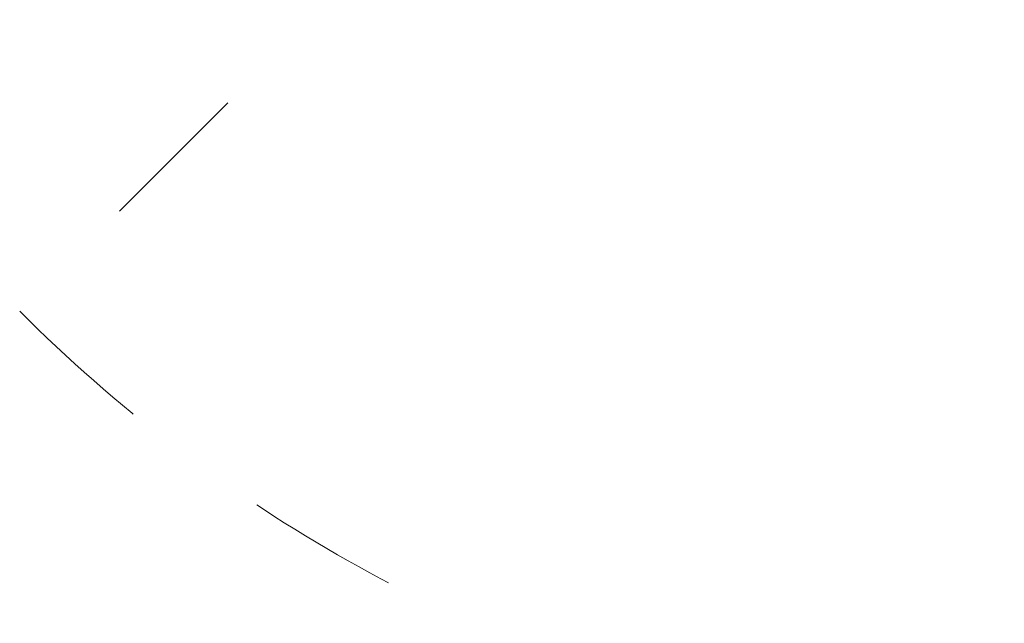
# Model space of a CAD drawing. Header units: millimetres. Extents: x -62314 to 79800, y -34032 to 28340.
# Tile 41 of 85: x 46094 to 46774, y -24891 to -24474. Entities that reach past the tile are written whole.
import ezdxf

# ---------------------------------------------------------------- set-up
doc = ezdxf.new("R2010")
doc.units = ezdxf.units.MM
doc.header["$LTSCALE"] = 508
doc.linetypes.add('Dash Style-1', pattern=[0.41664, 0.20828, -0.20836])
doc.layers.add('(00) tekening-lijn draairichting', color=7, linetype='Dash Style-1', lineweight=0)
doc.layers.add('None', color=7, linetype='Continuous', lineweight=0)

# ---------------------------------------------------------------- blocks, each defined once
blk = doc.blocks.new('Group-87-1')
at = {"layer": '(00) tekening-lijn draairichting', "color": 17, "linetype": 'Dash Style-1', "lineweight": 0, "transparency": 33554687}
blk.add_line((2705.01, 255), (3230.01, 1164.33), dxfattribs=at)
blk.add_arc((2705.01, 255), 1050, 60, 180, dxfattribs=at)
blk = doc.blocks.new('bu-b-02')
at = {"layer": 'None', "color": 17, "transparency": 33554687}
blk.add_blockref('Group-87-1', (0, 0), dxfattribs=at)
blk = doc.blocks.new('blok b-v0-gevel_constructie')
at = {"layer": 'None', "color": 17, "transparency": 33554687, "rotation": 180}
blk.add_blockref('bu-b-02', (6930, 330), dxfattribs=at)
blk = doc.blocks.new('blok B 00')
at = {"layer": 'None', "color": 17, "transparency": 33554687}
blk.add_blockref('blok b-v0-gevel_constructie', (47480.01, -0.02), dxfattribs=at)

msp = doc.modelspace()

# ---------------------------------------------------------------- block references
at = {"layer": 'None', "color": 17, "transparency": 33554687, "rotation": 344.9999999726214}
msp.add_blockref('blok B 00', (-3125.94, -10622.93), dxfattribs=at)

doc.saveas('drawing.dxf')
